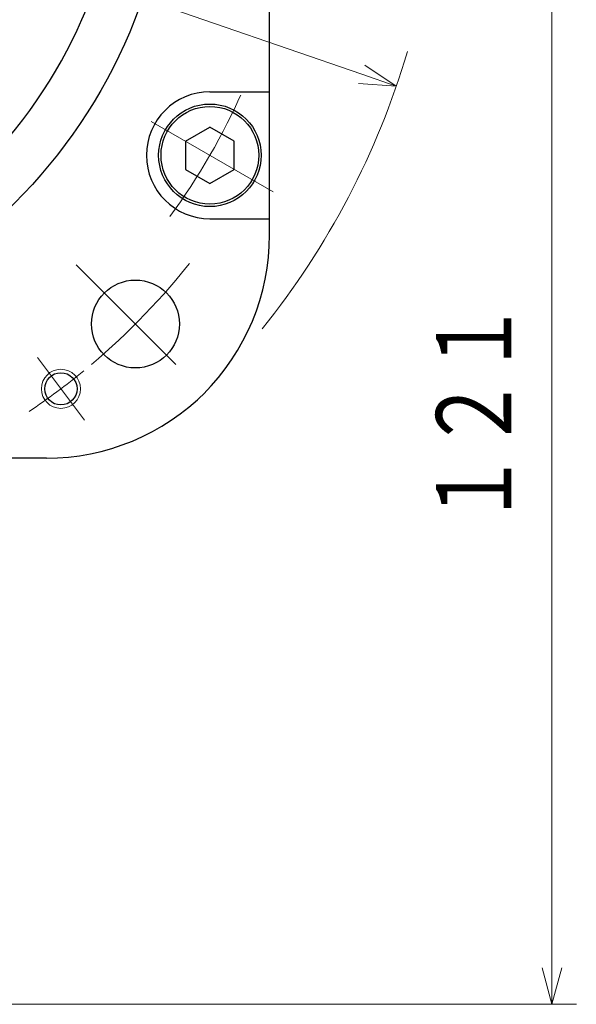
# Model space of a CAD drawing. Header units: millimetres. Extents: x 0 to 1071, y 0 to 742.
# Tile 123 of 126: x 739 to 796, y 367 to 467. Entities that reach past the tile are written whole.
import ezdxf

# ---------------------------------------------------------------- set-up
doc = ezdxf.new("R2010")
doc.units = ezdxf.units.MM
doc.header["$LTSCALE"] = 0.454724
doc.linetypes.add('CENTER', pattern=[50.8, 31.75, -6.35, 6.35, -6.35])
doc.layers.add('NoLayerName_001', color=7, linetype='Continuous')
doc.styles.get("Standard").update_dxf_attribs({"font": 'txt', "bigfont": 'extfont2'})
doc.dimstyles.get("Standard").update_dxf_attribs({"dimtxt": 2.5, "dimasz": 2.5, "dimexe": 1, "dimexo": 1, "dimtad": 1, "dimdec": 3, "dimzin": 0, "dimdsep": 46, "dimtxsty": 'Standard', "dimcen": 2.5, "dimadec": 3, "dimazin": 0, "dimtfac": 0.75, "dimtdec": 3, "dimtmove": 0, "dimatfit": 3, "dimfxl": 1, "dimarcsym": 0})

# ---------------------------------------------------------------- blocks, each defined once
blk = doc.blocks.new('_OPEN30')
at = {"color": 0, "linetype": 'ByBlock', "lineweight": -2}
for p, q in [((-1, 0.267949), (0, 0)), ((0, 0), (-1, -0.267949)), ((0, 0), (-1, 0))]:
    blk.add_line(p, q, dxfattribs=at)
blk = doc.blocks.new('*D120')
at = {"layer": 'Defpoints', "color": 0}
for p in [(772.5, 487.5), (711, 366.6), (793.92, 366.6)]:
    blk.add_point(p, dxfattribs=at)
at = {"layer": 'NoLayerName_001', "color": 0, "linetype": 'Continuous', "lineweight": 13}
for p, q in [((775, 487.5), (796.42, 487.5)), ((793.92, 483.75), (793.92, 370.35)), ((713.5, 366.6), (796.42, 366.6))]:
    blk.add_line(p, q, dxfattribs=at)
at = {"layer": 'NoLayerName_001', "color": 0, "lineweight": 13, "xscale": 3.75, "yscale": 3.75, "zscale": 3.75}
for p, rotation in [((793.92, 487.5), 90), ((793.92, 366.6), 270)]:
    blk.add_blockref('_OPEN30', p, dxfattribs=dict(at, rotation=rotation))
at = {"layer": 'NoLayerName_001', "color": 0, "lineweight": 13, "insert": (786.23, 427.05), "char_height": 8.75, "attachment_point": 5, "rotation": 90}
blk.add_mtext('\\W0.8000;１２１', dxfattribs=at)
blk = doc.blocks.new('*D122')
at = {"layer": 'Defpoints', "color": 0}
for p in [(744.54, 544.7), (744.54, 544.7), (655.46, 430.3)]:
    blk.add_point(p, dxfattribs=at)
at = {"layer": 'NoLayerName_001', "color": 0, "linetype": 'Continuous', "lineweight": 13}
blk.add_line((657.76, 433.26), (742.24, 541.74), dxfattribs=at)
at = {"layer": 'NoLayerName_001', "color": 0, "lineweight": 13, "xscale": 3.75, "yscale": 3.75, "zscale": 3.75}
for p, rotation in [((744.54, 544.7), 52.09221403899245), ((655.46, 430.3), 232.0922140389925)]:
    blk.add_blockref('_OPEN30', p, dxfattribs=dict(at, rotation=rotation))
at = {"layer": 'NoLayerName_001', "color": 0, "lineweight": 13, "insert": (717.82, 521.88), "char_height": 8.75, "attachment_point": 5, "rotation": 52.0922}
blk.add_mtext('\\W0.8000;%%c145', dxfattribs=at)
blk = doc.blocks.new('*D123')
at = {"layer": 'Defpoints', "color": 0}
for p in [(622.02, 514.43), (622.02, 514.43), (777.98, 460.57)]:
    blk.add_point(p, dxfattribs=at)
at = {"layer": 'NoLayerName_001', "color": 0, "linetype": 'Continuous', "lineweight": 13}
blk.add_line((774.44, 461.79), (625.56, 513.21), dxfattribs=at)
at = {"layer": 'NoLayerName_001', "color": 0, "lineweight": 13, "xscale": 3.75, "yscale": 3.75, "zscale": 3.75}
for p, rotation in [((622.02, 514.43), 160.947676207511), ((777.98, 460.57), 340.947676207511)]:
    blk.add_blockref('_OPEN30', p, dxfattribs=dict(at, rotation=rotation))
at = {"layer": 'NoLayerName_001', "color": 0, "lineweight": 13, "insert": (668.01, 505.92), "char_height": 8.75, "attachment_point": 5, "rotation": 340.9477}
blk.add_mtext('\\W0.8000;%%c165', dxfattribs=at)

msp = doc.modelspace()

# ---------------------------------------------------------------- linework, layer by layer
at = {"layer": 'NoLayerName_001', "color": 7, "linetype": 'Continuous', "lineweight": 25}
for p, q in [((765, 445.3544), (765, 529.6456)), ((758.8907, 460.001), (765.001, 460.001)), ((756.3907, 454.9444), (758.8907, 456.3877)), ((761.3907, 454.9444), (758.8907, 456.3877)), ((756.3907, 454.9444), (756.3907, 452.0576)), ((761.3907, 452.0576), (761.3907, 454.9444)), ((756.3907, 452.0576), (758.8907, 450.6142)), ((758.8907, 450.6142), (761.3907, 452.0576)), ((758.8907, 447.001), (765.001, 447.001)), ((742.1456, 422.5), (657.8544, 422.5))]:
    msp.add_line(p, q, dxfattribs=at)
at = {"layer": 'NoLayerName_001', "color": 4, "linetype": 'CENTER', "lineweight": 13}
for p, q in [((765.3849, 449.7499), (752.3945, 457.2499)), ((745.1944, 442.3056), (757.4195, 430.0805)), ((741.2243, 432.7935), (746.0388, 426.4044))]:
    msp.add_line(p, q, dxfattribs=at)
at = {"layer": 'NoLayerName_001', "color": 7, "linetype": 'Continuous', "lineweight": 25}
for centre, radius in [((700, 487.5), 55), ((758.8907, 453.501), 5.25), ((758.8907, 453.501), 5), ((751.2653, 436.2348), 4.5), ((743.6316, 429.5989), 1.65)]:
    msp.add_circle(centre, radius, dxfattribs=at)
at = {"layer": 'NoLayerName_001', "color": 4, "linetype": 'Continuous', "lineweight": 13}
msp.add_circle((743.6316, 429.5989), 2, dxfattribs=at)
at = {"layer": 'NoLayerName_001', "color": 7, "linetype": 'Continuous', "lineweight": 25}
for centre, radius, start, end in [((700, 487.5), 50, 70.724175, 50.249087), ((758.8907, 453.501), 6.5, 90, 270), ((742, 445.3544), 23, 314.900872, 0), ((742.1456, 445.5), 23, 270, 315.099128)]:
    msp.add_arc(centre, radius, start, end, dxfattribs=at)
at = {"layer": 'NoLayerName_001', "color": 4, "linetype": 'Continuous', "lineweight": 13}
msp.add_arc((700, 487.5), 82.5, 321.153327, 343.531077, dxfattribs=at)
at = {"layer": 'NoLayerName_001', "color": 4, "linetype": 'CENTER', "lineweight": 13}
for centre, radius, start, end in [((700, 487.4999), 68, 323.677402, 336.322592), ((700, 487.5), 72.5, 310.161548, 322.046801), ((700, 487.5), 72.5, 303.838452, 309.371029)]:
    msp.add_arc(centre, radius, start, end, dxfattribs=at)

# ---------------------------------------------------------------- dimensions: what is measured, and where the dimension line sits
at = {"layer": 'NoLayerName_001', "color": 3, "linetype": 'Continuous', "lineweight": 13}
for base, p1, p2, angle, text, override, picture, middle, dimtype in [((744.5435, 544.7025), (655.4565, 430.2975, 430.2975), (744.5435, 544.7025), 52.092214, '\\W0.8000;<>', {"dimtxt": 8.75, "dimasz": 3.75, "dimexe": 2.5, "dimexo": 2.5, "dimgap": 2.5, "dimzin": 8, "dimpost": '%%c<>', "dimblk": 'OPEN30', "dimse1": 1, "dimse2": 1, "dimclrd": 0, "dimclre": 0, "dimclrt": 0, "dimtp": 0, "dimtm": 0, "dimlwd": 13, "dimlwe": 13}, '*D122', (723.3897, 517.537), 161), ((622.0193, 514.4306), (777.9807, 460.5694, 460.5694), (622.0193, 514.4306), 160.947676, '\\W0.8000;<>', {"dimtxt": 8.75, "dimasz": 3.75, "dimexe": 2.5, "dimexo": 2.5, "dimgap": 2.5, "dimzin": 8, "dimpost": '%%c<>', "dimblk": 'OPEN30', "dimse1": 1, "dimse2": 1, "dimclrd": 0, "dimclre": 0, "dimclrt": 0, "dimtp": 0, "dimtm": 0, "dimlwd": 13, "dimlwe": 13}, '*D123', (665.7377, 499.3325), 161), ((793.917, 366.6), (772.5, 487.5), (711, 366.6), 270, '\\W0.8000;１２１', {"dimtxt": 8.75, "dimasz": 3.75, "dimexe": 2.5, "dimexo": 2.5, "dimgap": 2.5, "dimzin": 8, "dimblk": 'OPEN30', "dimclrd": 0, "dimclre": 0, "dimclrt": 0, "dimtp": 0, "dimtm": 0, "dimlwd": 13, "dimlwe": 13}, '*D120', (793.917, 427.05), 160)]:
    dim = msp.add_linear_dim(base=base, p1=p1, p2=p2, angle=angle, text=text, dimstyle='Standard', override=override, dxfattribs=at)
    dim.commit()
    dim.dimension.update_dxf_attribs({"geometry": picture, "text_midpoint": middle, "dimtype": dimtype})

doc.saveas('drawing.dxf')
